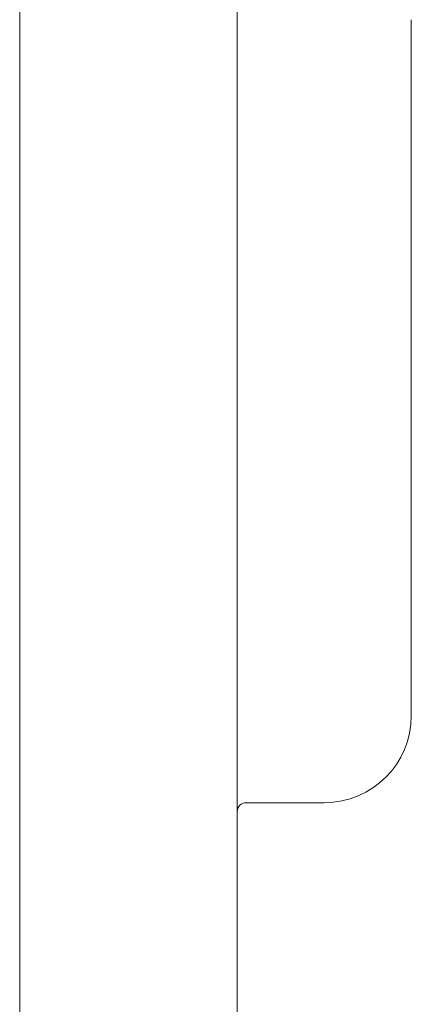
# Model space of a CAD drawing. Header units: millimetres. Extents: x 3925 to 5043, y -86 to 778.
# Tile 89 of 159: x 4322 to 4345, y 493 to 549. Entities that reach past the tile are written whole.
import ezdxf

# ---------------------------------------------------------------- set-up
doc = ezdxf.new("R2010")
doc.units = ezdxf.units.MM
doc.header["$LTSCALE"] = 46.255
doc.layers.add('140-155102-0DXF_CONTINUOUS_LINE', color=7, linetype='CONTINUOUS')

msp = doc.modelspace()

# ---------------------------------------------------------------- linework, layer by layer
at = {"layer": '140-155102-0DXF_CONTINUOUS_LINE', "color": 7, "linetype": 'Continuous', "lineweight": 0}
for p, q in [((4334.7206, 588.7948), (4334.7206, 475.4692)), ((4322.2206, 486.9572), (4322.2206, 579.3824)), ((4344.7206, 549.1222), (4344.7206, 509.1222)), ((4339.7206, 504.1222), (4335.2206, 504.1222))]:
    msp.add_line(p, q, dxfattribs=at)
for centre, radius, start, end in [((4339.7206, 509.1222), 5, 270, 0), ((4335.2206, 503.6222), 0.5, 90, 180)]:
    msp.add_arc(centre, radius, start, end, dxfattribs=at)

doc.saveas('drawing.dxf')
